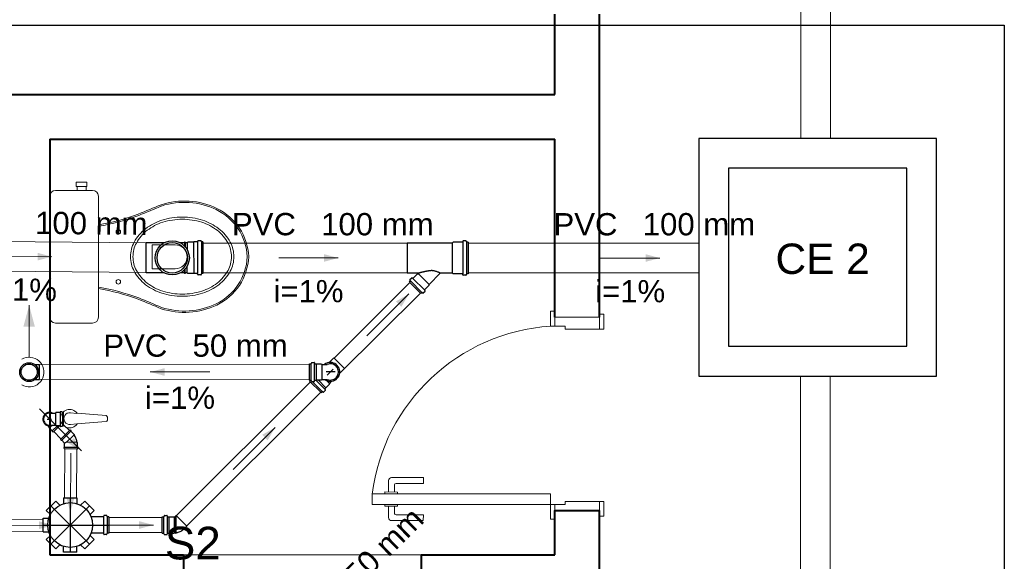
# Model space of a CAD drawing. Header units: millimetres. Extents: x 26 to 1362, y 24 to 358.
# Tile 196 of 256: x 989.21 to 992.53, y 340.1 to 341.93. Entities that reach past the tile are written whole.
import ezdxf

# ---------------------------------------------------------------- set-up
doc = ezdxf.new("R2010")
doc.units = ezdxf.units.MM
doc.linetypes.add('CONTINU', pattern=[0])
for name, color, linetype, lineweight in [('CV-Condutos', 1, 'Continuous', 5), ('CV-Sentido conduto', 9, 'Continuous', 5), ('CV-Textos conduto', 7, 'Continuous', 5), ('DI-Detalhes', 1, 'Continuous', 30), ('MB_ALVENARIA', 7, 'Continuous', 40), ('MB_ESQUADRIA', 7, 'Continuous', 5), ('MB_MOBILIÁRIO', 8, 'Continuous', 13), ('Textos', 7, 'Continuous', 5), ('TQ-Condutos', 3, 'Continuous', 5), ('TQ-Sentido conduto', 9, 'Continuous', 5), ('TQ-Textos conduto', 7, 'Continuous', 5)]:
    doc.layers.add(name, color=color, linetype=linetype, lineweight=lineweight)
doc.layers.add('Simbolos', color=5, linetype='Continuous')
doc.layers.add('Simbolos_int', color=2, linetype='Continuous')
doc.styles.add('arial', font='arial.ttf')

msp = doc.modelspace()

# ---------------------------------------------------------------- hatches: boundary and pattern name
at = {"layer": 'CV-Condutos', "linetype": 'CONTINU'}
msp.add_hatch(color=256, dxfattribs=at).paths.add_polyline_path([(989.2465, 340.9646), (989.227, 340.8921), (989.2659, 340.8921)])
at = {"layer": 'CV-Sentido conduto', "linetype": 'CONTINU'}
msp.add_hatch(color=256, dxfattribs=at).paths.add_polyline_path([(989.6541, 340.74), (989.7024, 340.7271), (989.7024, 340.7529)])
at = {"layer": 'TQ-Sentido conduto', "linetype": 'CONTINU'}
for points in [[(989.323, 341.1279), (989.2748, 341.1413), (989.2746, 341.1154)], [(990.2866, 341.1238), (990.2383, 341.1368), (990.2383, 341.1109)], [(991.3691, 341.1236), (991.3208, 341.1366), (991.3208, 341.1107)], [(990.5243, 341.0026), (990.4809, 340.9777), (990.4992, 340.9593)], [(990.0742, 340.5533), (990.0308, 340.5284), (990.0491, 340.51)], [(989.4222, 340.4746), (989.3972, 340.5179), (989.3789, 340.4996)], [(989.3851, 340.2671), (989.3985, 340.3153), (989.3726, 340.3156)], [(989.328, 340.2246), (989.2796, 340.2372), (989.2798, 340.2114)], [(989.6649, 340.2249), (989.6166, 340.2378), (989.6166, 340.2119)]]:
    msp.add_hatch(color=256, dxfattribs=at).paths.add_polyline_path(points)

# ---------------------------------------------------------------- linework, layer by layer
at = {"layer": 'CV-Condutos', "linetype": 'CONTINU'}
for p, q in [((990.1902, 340.7654), (989.2808, 340.7646)), ((990.1901, 340.7154), (989.2808, 340.7146))]:
    msp.add_line(p, q, dxfattribs=at)
for points in [[(989.2465, 340.7896), (989.2465, 340.9646)], [(989.2215, 340.6963), (989.2284, 340.6929), (989.2359, 340.6907), (989.2435, 340.6897), (989.2513, 340.6898), (989.2589, 340.6912), (989.2663, 340.6937), (989.2731, 340.6973), (989.2793, 340.7019), (989.2848, 340.7074), (989.2893, 340.7137), (989.2927, 340.7207), (989.2951, 340.7281), (989.2963, 340.7357), (989.2963, 340.7435), (989.2951, 340.7511), (989.2927, 340.7585), (989.2893, 340.7654), (989.2848, 340.7717), (989.2793, 340.7773), (989.2731, 340.7819), (989.2663, 340.7855), (989.2589, 340.788), (989.2513, 340.7893), (989.2435, 340.7895), (989.2359, 340.7884), (989.2284, 340.7862), (989.2215, 340.7829)]]:
    msp.add_lwpolyline(points, dxfattribs=at)
at = {"layer": 'CV-Sentido conduto', "linetype": 'CONTINU'}
msp.add_lwpolyline([(989.8541, 340.7401), (989.6541, 340.74)], dxfattribs=at)
at = {"layer": 'DI-Detalhes', "linetype": 'CONTINU'}
msp.add_lwpolyline([(987.0662, 341.9076), (992.5283, 341.9076), (992.5283, 340.0525), (987.0662, 340.0525), (987.0662, 341.9076)], dxfattribs=at)
at = {"layer": 'MB_ALVENARIA', "linetype": 'CONTINU'}
for points in [[(991.0156, 341.6743), (991.0156, 341.9443)], [(991.1656, 340.9243), (991.1656, 341.9443)], [(988.2656, 341.6743), (991.0156, 341.6743)], [(989.3156, 341.5243), (991.0156, 341.5243)], [(989.3156, 341.5243), (989.3156, 340.1243)], [(991.0156, 340.9243), (991.0156, 341.5243)], [(991.0156, 340.1243), (991.0156, 340.2743)], [(991.0156, 340.1243), (991.0156, 340.2743), (991.1656, 340.2743)], [(991.1656, 339.9743), (991.1656, 340.2743)], [(989.3156, 340.1243), (989.7656, 340.1243)], [(989.7656, 340.1243), (989.7656, 339.9743)], [(990.5656, 340.1243), (991.0156, 340.1243)], [(990.5656, 340.1243), (990.5656, 339.9743)]]:
    msp.add_lwpolyline(points, dxfattribs=at)
at = {"layer": 'MB_ESQUADRIA', "linetype": 'CONTINU'}
for p, q in [((991.0157, 340.8943), (991.0157, 340.9193)), ((991.0157, 340.8943), (991.0157, 340.9193)), ((991.1657, 340.8843), (991.1657, 340.9193)), ((991.1657, 340.8843), (991.1657, 340.9193)), ((991.0507, 340.8943), (991.0157, 340.8943)), ((991.0507, 340.8943), (991.0157, 340.8943)), ((991.0507, 340.8943), (991.0507, 340.8843)), ((991.0507, 340.8943), (991.0507, 340.8843)), ((991.0507, 340.8843), (991.1657, 340.8843)), ((991.0507, 340.8843), (991.1657, 340.8843)), ((990.4661, 340.3847), (990.5731, 340.3846)), ((990.4661, 340.3847), (990.5731, 340.3846)), ((990.5731, 340.3846), (990.5731, 340.3646)), ((990.5731, 340.3846), (990.5731, 340.3646)), ((990.4561, 340.3361), (990.4561, 340.3747)), ((990.4561, 340.3361), (990.4561, 340.3747)), ((990.4761, 340.3597), (990.4761, 340.336)), ((990.4761, 340.3597), (990.4761, 340.336)), ((990.5731, 340.3646), (990.4811, 340.3647)), ((990.5731, 340.3646), (990.4811, 340.3647)), ((990.4435, 340.3297), (990.4435, 340.3361)), ((990.4435, 340.3361), (990.4862, 340.336)), ((990.4435, 340.3297), (990.4435, 340.3361)), ((990.4435, 340.3361), (990.4862, 340.336)), ((990.4862, 340.336), (990.4862, 340.3297)), ((990.4862, 340.336), (990.4862, 340.3297)), ((990.4435, 340.2947), (990.4435, 340.2884)), ((990.4435, 340.2947), (990.4435, 340.2884)), ((990.4435, 340.2884), (990.4861, 340.2883)), ((990.4435, 340.2884), (990.4861, 340.2883)), ((990.4561, 340.2884), (990.4561, 340.2497)), ((990.4561, 340.2884), (990.4561, 340.2497)), ((990.4761, 340.2647), (990.4761, 340.2884)), ((990.4761, 340.2647), (990.4761, 340.2884)), ((990.4861, 340.2883), (990.4862, 340.2947)), ((990.4861, 340.2883), (990.4862, 340.2947)), ((991.0156, 340.2943), (991.0156, 340.2693)), ((991.0506, 340.2943), (991.0156, 340.2943)), ((991.0156, 340.2943), (991.0156, 340.2693)), ((991.0506, 340.2943), (991.0156, 340.2943)), ((991.0156, 340.2943), (991.0156, 340.2693)), ((991.0506, 340.2943), (991.0156, 340.2943)), ((991.0156, 340.2943), (991.0156, 340.2693)), ((991.0506, 340.2943), (991.0156, 340.2943)), ((991.0506, 340.3043), (991.1656, 340.3042)), ((991.0506, 340.2943), (991.0506, 340.3043)), ((991.0506, 340.3043), (991.1656, 340.3042)), ((991.0506, 340.2943), (991.0506, 340.3043)), ((991.0506, 340.3043), (991.1656, 340.3042)), ((991.0506, 340.2943), (991.0506, 340.3043)), ((991.0506, 340.3043), (991.1656, 340.3042)), ((991.0506, 340.2943), (991.0506, 340.3043)), ((991.1656, 340.3042), (991.1656, 340.2692)), ((991.1656, 340.3042), (991.1656, 340.2692)), ((991.1656, 340.3042), (991.1656, 340.2692)), ((991.1656, 340.3042), (991.1656, 340.2692)), ((990.5731, 340.2597), (990.4811, 340.2597)), ((990.5731, 340.2597), (990.4811, 340.2597)), ((990.573, 340.2397), (990.5731, 340.2597)), ((990.573, 340.2397), (990.5731, 340.2597)), ((990.466, 340.2397), (990.573, 340.2397)), ((990.466, 340.2397), (990.573, 340.2397))]:
    msp.add_line(p, q, dxfattribs=at)
for points in [[(991.0157, 340.9193), (991.0157, 340.9443), (991.0007, 340.9443), (991.0007, 340.8943), (991.0157, 340.8943), (991.0157, 340.8943)], [(991.0157, 340.9193), (991.0157, 340.9443), (991.0007, 340.9443), (991.0007, 340.8943), (991.0157, 340.8943), (991.0157, 340.8943)], [(991.1656, 340.9243), (991.0156, 340.9243)], [(991.1657, 340.8843), (991.1807, 340.8843), (991.1807, 340.9343), (991.1657, 340.9343), (991.1657, 340.9193)], [(991.1657, 340.8843), (991.1807, 340.8843), (991.1807, 340.9343), (991.1657, 340.9343), (991.1657, 340.9193)], [(990.4006, 340.3293), (991.0006, 340.3293), (991.0006, 340.2943), (990.4006, 340.2943), (990.4006, 340.3293)], [(991.0156, 340.2693), (991.0156, 340.2443), (991.0006, 340.2443), (991.0006, 340.2943), (991.0156, 340.2943), (991.0156, 340.2943)], [(991.0156, 340.2693), (991.0156, 340.2443), (991.0006, 340.2443), (991.0006, 340.2943), (991.0156, 340.2943), (991.0156, 340.2943)], [(991.0156, 340.2693), (991.0156, 340.2443), (991.0006, 340.2443), (991.0006, 340.2943), (991.0156, 340.2943), (991.0156, 340.2943)], [(991.0156, 340.2693), (991.0156, 340.2443), (991.0006, 340.2443), (991.0006, 340.2943), (991.0156, 340.2943), (991.0156, 340.2943)], [(991.1656, 340.3042), (991.1806, 340.3042), (991.1806, 340.2542), (991.1656, 340.2542), (991.1656, 340.2692)], [(991.1656, 340.3042), (991.1806, 340.3042), (991.1806, 340.2542), (991.1656, 340.2542), (991.1656, 340.2692)], [(991.1656, 340.3042), (991.1806, 340.3042), (991.1806, 340.2542), (991.1656, 340.2542), (991.1656, 340.2692)], [(991.1656, 340.3042), (991.1806, 340.3042), (991.1806, 340.2542), (991.1656, 340.2542), (991.1656, 340.2692)], [(989.7656, 340.1243), (990.5656, 340.1243)]]:
    msp.add_lwpolyline(points, dxfattribs=at)
for centre, radius, start, end in [((991.0441, 340.247), 0.6487, 93.8372, 172.7117), ((991.0441, 340.247), 0.6487, 93.8372, 172.7117), ((990.4661, 340.3747), 0.01, 89.9681, 179.9681), ((990.4661, 340.3747), 0.01, 89.9681, 179.9681), ((990.4811, 340.3597), 0.005, 89.9681, 179.9681), ((990.4811, 340.3597), 0.005, 89.9681, 179.9681), ((990.4661, 340.2497), 0.01, 179.9681, 269.9681), ((990.4661, 340.2497), 0.01, 179.9681, 269.9681), ((990.4811, 340.2647), 0.005, 179.9681, 269.9681), ((990.4811, 340.2647), 0.005, 179.9681, 269.9681)]:
    msp.add_arc(centre, radius, start, end, dxfattribs=at)
at = {"layer": 'MB_MOBILIÁRIO', "linetype": 'CONTINU'}
for p, q in [((989.3156, 341.3314), (989.3156, 340.9241)), ((989.386, 340.6025), (989.4073, 340.6008)), ((989.4076, 340.6017), (989.5052, 340.5932)), ((989.5098, 340.5882), (989.5098, 340.5778)), ((989.386, 340.5635), (989.4073, 340.5652)), ((989.4073, 340.5652), (989.5052, 340.5728))]:
    msp.add_line(p, q, dxfattribs=at)
for points in [[(989.4409, 341.3644), (989.4409, 341.3794), (989.423, 341.3794), (989.4051, 341.3794), (989.4051, 341.3644), (989.408, 341.3644), (989.408, 341.3515)], [(989.3156, 341.3314), (989.3156, 341.3314), (989.3171, 341.3393), (989.3213, 341.3457), (989.3278, 341.35), (989.3357, 341.3515), (989.4595, 341.3515), (989.4595, 341.3515), (989.4674, 341.35), (989.4738, 341.3457), (989.4781, 341.3393), (989.4795, 341.3314), (989.4795, 341.1281)], [(989.408, 341.3644), (989.438, 341.3644)], [(989.438, 341.3644), (989.438, 341.3515)], [(989.4409, 341.3644), (989.438, 341.3644)], [(989.4803, 341.2305), (989.4803, 341.2305), (989.4795, 341.2303)], [(989.738, 341.1682), (989.6607, 341.1682), (989.6607, 341.1274)], [(989.3156, 340.9241), (989.3156, 340.9241), (989.3171, 340.9162), (989.3213, 340.9105), (989.3278, 340.9062), (989.3357, 340.9048), (989.4595, 340.9048), (989.4595, 340.9048), (989.4674, 340.9062), (989.4738, 340.9105), (989.4781, 340.9162), (989.4795, 340.9241), (989.4795, 341.1281)], [(989.738, 341.0873), (989.6607, 341.0873), (989.6607, 341.1281)], [(989.4803, 341.0258), (989.4803, 341.0258), (989.4795, 341.026)]]:
    msp.add_lwpolyline(points, dxfattribs=at)
for points in [[(989.5876, 341.1281, -0.124451), (989.6001, 341.1772), (989.6001, 341.1772, -0.105729), (989.6386, 341.2224), (989.6386, 341.2224, -0.086876), (989.6931, 341.2509), (989.6931, 341.2509, -0.077041), (989.7616, 341.2615), (989.7616, 341.2615, -0.077041), (989.83, 341.2509), (989.83, 341.2509, -0.086876), (989.8846, 341.2224), (989.8846, 341.2224, -0.105729), (989.9231, 341.1772), (989.9231, 341.1772, -0.124451), (989.9355, 341.1281), (989.9355, 341.1281, -0.124451), (989.9231, 341.079), (989.9231, 341.079, -0.105729), (989.8846, 341.0338), (989.8846, 341.0338, -0.086876), (989.83, 341.0053), (989.83, 341.0053, -0.077041), (989.7616, 340.9947), (989.7616, 340.9947, -0.077041), (989.6931, 341.0053), (989.6931, 341.0053, -0.086876), (989.6386, 341.0338), (989.6386, 341.0338, -0.105729), (989.6001, 341.079), (989.6001, 341.079, -0.124451), (989.5876, 341.1281), (989.5876, 341.1281)], [(989.5958, 341.1281, -0.124451), (989.6074, 341.1741), (989.6074, 341.1741, -0.105729), (989.6439, 341.2169), (989.6439, 341.2169, -0.086876), (989.6959, 341.244), (989.6959, 341.244, -0.077041), (989.7616, 341.2542), (989.7616, 341.2542, -0.077041), (989.8273, 341.244), (989.8273, 341.244, -0.086876), (989.8793, 341.2169), (989.8793, 341.2169, -0.105729), (989.9158, 341.1741), (989.9158, 341.1741, -0.124451), (989.9274, 341.1281), (989.9274, 341.1281, -0.124451), (989.9158, 341.0822), (989.9158, 341.0822, -0.105729), (989.8793, 341.0394), (989.8793, 341.0394, -0.086876), (989.8273, 341.0122), (989.8273, 341.0122, -0.077041), (989.7616, 341.0021), (989.7616, 341.0021, -0.077041), (989.6959, 341.0122), (989.6959, 341.0122, -0.086876), (989.6439, 341.0394), (989.6439, 341.0394, -0.105729), (989.6074, 341.0822), (989.6074, 341.0822, -0.124451), (989.5958, 341.1281), (989.5958, 341.1281)]]:
    msp.add_lwpolyline(points, format="xyb", dxfattribs=at)
for centre in [(989.5465, 341.2119), (989.5465, 341.0437)]:
    msp.add_circle(centre, 0.00752, dxfattribs=at)
for centre, radius, start, end in [((989.7688, 341.0606), 0.2549, 64.5542, 107.9096), ((989.769, 341.0643), 0.2467, 64.2375, 108.133), ((978.577, 367.9408), 28.863, 292.48168, 292.6462), ((979.1758, 366.5027), 27.3099, 292.47426, 292.64856), ((989.7958, 341.1198), 0.1851, 2.7919, 64.2375), ((989.7958, 341.1198), 0.1898, 2.7919, 64.2375), ((989.3492, 341.9865), 0.7626, 279.837, 290.3091), ((989.3492, 341.9865), 0.7673, 279.837, 290.3091), ((989.738, 341.1278), 0.0404, 270, 90), ((989.7958, 341.1364), 0.1851, 295.7625, 357.2081), ((989.7958, 341.1364), 0.1898, 295.7625, 357.2081), ((989.3492, 340.2697), 0.7626, 69.6909, 80.163), ((989.3492, 340.2697), 0.7673, 69.6909, 80.163), ((978.577, 314.3154), 28.863, 67.3538, 67.51832), ((979.1758, 315.7536), 27.3099, 67.35144, 67.52574), ((989.7688, 341.1956), 0.2549, 252.0904, 295.4458), ((989.769, 341.1919), 0.2467, 251.867, 295.7625), ((989.3829, 340.583), 0.0309, 37.1379, 322.8621), ((989.3829, 340.583), 0.0197, 81.1075, 278.8925), ((989.5048, 340.5882), 0.005, 0, 85.5537), ((989.5048, 340.5778), 0.005, 274.4463, 0)]:
    msp.add_arc(centre, radius, start, end, dxfattribs=at)
at = {"layer": 'Simbolos', "linetype": 'CONTINU'}
for p, q in [((989.7006, 341.1751), (989.6403, 341.175)), ((989.7688, 341.1751), (989.7552, 341.1751)), ((989.7688, 341.1751), (989.7689, 341.1766)), ((989.7719, 341.1766), (989.7689, 341.1766)), ((989.772, 341.1751), (989.7719, 341.1766)), ((989.7782, 341.1751), (989.772, 341.1751)), ((989.7804, 341.1773), (989.7782, 341.1751)), ((989.8001, 341.1774), (989.7804, 341.1773)), ((989.8004, 341.1776), (989.8001, 341.1774)), ((989.8125, 341.1776), (989.8004, 341.1776)), ((989.8137, 341.1811), (989.8135, 341.1785)), ((989.8241, 341.182), (989.8147, 341.182)), ((989.8251, 341.1813), (989.8259, 341.1784)), ((989.8313, 341.1776), (989.8269, 341.1776)), ((989.8313, 341.1776), (989.8314, 341.0711)), ((990.6706, 341.1742), (990.5187, 341.1742)), ((990.5187, 341.1742), (990.5187, 341.0726)), ((990.6731, 341.1767), (990.6706, 341.1742)), ((990.7049, 341.1767), (990.6731, 341.1767)), ((990.7061, 341.1802), (990.7059, 341.1776)), ((990.7166, 341.1811), (990.7071, 341.1811)), ((990.7175, 341.1803), (990.7183, 341.1774)), ((990.7237, 341.1767), (990.7193, 341.1767)), ((990.7237, 341.1767), (990.7237, 341.0702)), ((989.7007, 341.0735), (989.6404, 341.0734)), ((989.7689, 341.0735), (989.7553, 341.0735)), ((989.7689, 341.0735), (989.769, 341.072)), ((989.772, 341.072), (989.769, 341.072)), ((989.7721, 341.0735), (989.772, 341.072)), ((989.7783, 341.0735), (989.7721, 341.0735)), ((989.7805, 341.0713), (989.7783, 341.0735)), ((989.8002, 341.0714), (989.7805, 341.0713)), ((989.8005, 341.0711), (989.8002, 341.0714)), ((989.8126, 341.0711), (989.8005, 341.0711)), ((989.8138, 341.0676), (989.8136, 341.0702)), ((989.8243, 341.0667), (989.8148, 341.0667)), ((989.8252, 341.0675), (989.826, 341.0704)), ((989.8314, 341.0711), (989.827, 341.0711)), ((990.5562, 341.0726), (990.5187, 341.0726)), ((990.526, 341.0429), (990.5291, 341.0459)), ((990.5647, 341.0042), (990.526, 341.0429)), ((990.5277, 341.0498), (990.5293, 341.0471)), ((990.5279, 341.051), (990.5341, 341.0572)), ((990.5355, 341.0573), (990.5375, 341.0556)), ((990.5388, 341.0556), (990.554, 341.0708)), ((990.554, 341.0708), (990.5568, 341.0708)), ((990.5568, 341.0708), (990.5569, 341.0709)), ((990.5927, 341.035), (990.6301, 341.0723)), ((990.6706, 341.0726), (990.6308, 341.0726)), ((990.6731, 341.0702), (990.6706, 341.0726)), ((990.7049, 341.0702), (990.6731, 341.0702)), ((990.7061, 341.0667), (990.7059, 341.0693)), ((990.7166, 341.0658), (990.7071, 341.0658)), ((990.7175, 341.0665), (990.7183, 341.0694)), ((990.7237, 341.0702), (990.7193, 341.0702)), ((990.5729, 341.006), (990.5791, 341.0122)), ((990.5791, 341.0136), (990.5774, 341.0156)), ((990.5775, 341.017), (990.5927, 341.0321)), ((990.5927, 341.0321), (990.5927, 341.035)), ((990.5647, 341.0042), (990.5678, 341.0073)), ((990.5717, 341.0059), (990.569, 341.0074)), ((990.2558, 340.7717), (990.2719, 340.7877)), ((989.2657, 340.7649), (989.2808, 340.7649)), ((990.1901, 340.7129), (990.1902, 340.7676)), ((990.1902, 340.7676), (990.1945, 340.7676)), ((990.1963, 340.7713), (990.1955, 340.7684)), ((990.1972, 340.7721), (990.206, 340.772)), ((990.207, 340.7711), (990.2072, 340.7685)), ((990.2082, 340.7676), (990.2129, 340.7676)), ((990.2129, 340.7676), (990.2131, 340.7674)), ((990.2131, 340.7674), (990.2299, 340.7674)), ((990.2299, 340.7674), (990.2317, 340.7656)), ((990.2317, 340.7656), (990.2499, 340.7656)), ((990.2916, 340.7358), (990.3077, 340.7519)), ((989.2657, 340.7142), (989.2808, 340.7142)), ((990.1901, 340.7129), (990.1945, 340.7129)), ((990.1905, 340.7093), (990.1936, 340.7124)), ((990.1962, 340.7092), (990.1954, 340.7122)), ((990.2069, 340.7094), (990.2072, 340.712)), ((990.2082, 340.7129), (990.2129, 340.7129)), ((990.2129, 340.7129), (990.2131, 340.7131)), ((990.2131, 340.7131), (990.2299, 340.7131)), ((990.2299, 340.7131), (990.2317, 340.7149)), ((990.2317, 340.7149), (990.2498, 340.7149)), ((990.2291, 340.6706), (990.1905, 340.7093)), ((990.1972, 340.7085), (990.2059, 340.7085)), ((990.2373, 340.6725), (990.2435, 340.6787)), ((990.2419, 340.6834), (990.2452, 340.6867)), ((990.2436, 340.68), (990.2419, 340.682)), ((990.2452, 340.687), (990.2571, 340.6988)), ((990.2452, 340.6867), (990.2452, 340.687)), ((990.2571, 340.7014), (990.2645, 340.7087)), ((990.2571, 340.6988), (990.2571, 340.7014)), ((990.259, 340.7032), (990.2601, 340.7023)), ((990.2601, 340.7023), (990.2622, 340.7043)), ((990.2612, 340.7055), (990.2622, 340.7043)), ((990.2291, 340.6706), (990.2322, 340.6737)), ((990.2361, 340.6723), (990.2334, 340.6739)), ((989.3156, 340.6017), (989.3254, 340.6017)), ((989.3254, 340.6017), (989.3347, 340.6017)), ((989.3361, 340.6032), (989.3347, 340.6017)), ((989.3503, 340.6032), (989.3361, 340.6032)), ((989.3514, 340.6053), (989.3513, 340.6041)), ((989.3572, 340.6062), (989.3524, 340.6062)), ((989.3582, 340.6054), (989.3585, 340.6039)), ((989.3626, 340.6032), (989.3595, 340.6032)), ((989.3626, 340.5591), (989.3626, 340.6032)), ((989.308, 340.5597), (989.3136, 340.554)), ((989.3136, 340.5523), (989.3136, 340.554)), ((989.3242, 340.5417), (989.3136, 340.5523)), ((989.3156, 340.5605), (989.3254, 340.5605)), ((989.3254, 340.5605), (989.3347, 340.5605)), ((989.3271, 340.5374), (989.3487, 340.5591)), ((989.3361, 340.5591), (989.3347, 340.5605)), ((989.3503, 340.5591), (989.3361, 340.5591)), ((989.3514, 340.557), (989.3513, 340.5582)), ((989.3518, 340.5131), (989.3844, 340.545)), ((989.3572, 340.5561), (989.3524, 340.5561)), ((989.3581, 340.5568), (989.3585, 340.5583)), ((989.3626, 340.5591), (989.3595, 340.5591)), ((989.3844, 340.545), (989.3872, 340.5422)), ((989.3243, 340.5403), (989.3242, 340.5417)), ((989.3271, 340.5374), (989.3243, 340.5403)), ((989.3518, 340.5131), (989.3546, 340.5102)), ((989.3872, 340.5422), (989.3871, 340.5407)), ((989.3871, 340.5407), (989.3976, 340.53)), ((989.3976, 340.53), (989.3976, 340.5283)), ((989.3546, 340.5102), (989.356, 340.5102)), ((989.356, 340.5102), (989.3655, 340.5006)), ((989.3643, 340.4861), (989.3653, 340.4871)), ((989.3643, 340.4821), (989.3643, 340.4861)), ((989.3643, 340.4821), (989.4099, 340.4817)), ((989.3653, 340.4871), (989.3655, 340.5006)), ((989.4091, 340.5017), (989.4079, 340.5029)), ((989.4089, 340.4867), (989.4091, 340.5017)), ((989.4099, 340.4857), (989.4089, 340.4867)), ((989.4099, 340.4817), (989.4099, 340.4857)), ((989.3622, 340.3164), (989.3622, 340.2969)), ((989.3622, 340.3164), (989.4072, 340.3164)), ((989.4072, 340.3164), (989.4072, 340.2969)), ((989.3041, 340.2736), (989.3359, 340.3055)), ((989.3359, 340.3055), (989.3496, 340.2917)), ((989.4335, 340.3055), (989.4197, 340.2917)), ((989.4335, 340.3055), (989.4653, 340.2736)), ((989.2932, 340.2024), (989.2932, 340.2474)), ((989.2932, 340.2474), (989.3126, 340.2474)), ((989.3041, 340.2736), (989.3178, 340.2599)), ((989.4653, 340.2736), (989.4516, 340.2599)), ((989.4961, 340.2522), (989.4551, 340.2522)), ((989.4974, 340.2557), (989.4971, 340.2531)), ((989.5071, 340.2567), (989.4984, 340.2567)), ((989.5081, 340.2559), (989.5089, 340.2529)), ((989.5142, 340.2522), (989.5098, 340.2522)), ((989.5142, 340.2522), (989.5142, 340.1975)), ((989.6945, 340.1975), (989.6945, 340.2522)), ((989.6945, 340.2522), (989.6988, 340.2522)), ((989.7006, 340.2559), (989.6998, 340.2529)), ((989.7016, 340.2567), (989.7103, 340.2567)), ((989.7113, 340.2557), (989.7116, 340.2531)), ((989.7126, 340.2522), (989.7172, 340.2522)), ((989.7172, 340.2522), (989.7174, 340.252)), ((989.7174, 340.252), (989.7342, 340.252)), ((989.7342, 340.252), (989.7346, 340.2516)), ((989.736, 340.2516), (989.7417, 340.2573)), ((989.7688, 340.2127), (989.7776, 340.2215)), ((989.2932, 340.2024), (989.3126, 340.2024)), ((989.3041, 340.1761), (989.3178, 340.1898)), ((989.4653, 340.1761), (989.4516, 340.1898)), ((989.4961, 340.1975), (989.4551, 340.1975)), ((989.4974, 340.194), (989.4971, 340.1966)), ((989.5071, 340.1931), (989.4984, 340.1931)), ((989.5081, 340.1938), (989.5089, 340.1968)), ((989.5142, 340.1975), (989.5098, 340.1975)), ((989.6945, 340.1975), (989.6988, 340.1975)), ((989.7006, 340.1938), (989.6998, 340.1968)), ((989.7016, 340.1931), (989.7103, 340.1931)), ((989.7113, 340.194), (989.7116, 340.1966)), ((989.7126, 340.1975), (989.7172, 340.1975)), ((989.7172, 340.1975), (989.7174, 340.1977)), ((989.7174, 340.1977), (989.7342, 340.1977)), ((989.7342, 340.1977), (989.736, 340.1995)), ((989.736, 340.1995), (989.7386, 340.1995)), ((989.7386, 340.1995), (989.7388, 340.198)), ((989.7388, 340.198), (989.7417, 340.198)), ((989.7418, 340.1995), (989.7417, 340.198)), ((989.3359, 340.1442), (989.3041, 340.1761)), ((989.3359, 340.1442), (989.3496, 340.158)), ((989.3622, 340.1334), (989.3622, 340.1528)), ((989.4072, 340.1334), (989.4072, 340.1528)), ((989.4335, 340.1442), (989.4197, 340.158)), ((989.4653, 340.1761), (989.4335, 340.1442)), ((989.4072, 340.1334), (989.3622, 340.1334))]:
    msp.add_line(p, q, dxfattribs=at)
for points in [[(991.4997, 340.7264), (992.2997, 340.7264), (992.2997, 341.5264), (991.4997, 341.5264), (991.4997, 340.7264), (991.4997, 340.7264)], [(989.8125, 341.1776), (989.8126, 341.1776), (989.8128, 341.1777), (989.813, 341.1777), (989.8131, 341.1778), (989.8132, 341.1779), (989.8133, 341.1781), (989.8134, 341.1782), (989.8134, 341.1784), (989.8135, 341.1785)], [(989.8147, 341.182), (989.8145, 341.182), (989.8144, 341.182), (989.8142, 341.1819), (989.8141, 341.1818), (989.814, 341.1817), (989.8139, 341.1816), (989.8138, 341.1814), (989.8137, 341.1813), (989.8137, 341.1811)], [(989.8251, 341.1813), (989.8251, 341.1814), (989.825, 341.1816), (989.8249, 341.1817), (989.8248, 341.1818), (989.8247, 341.1819), (989.8246, 341.1819), (989.8244, 341.182), (989.8243, 341.182), (989.8241, 341.182)], [(989.8259, 341.1784), (989.8259, 341.1782), (989.826, 341.1781), (989.8261, 341.178), (989.8262, 341.1779), (989.8263, 341.1778), (989.8264, 341.1777), (989.8266, 341.1777), (989.8267, 341.1776), (989.8269, 341.1776)], [(990.7049, 341.1767), (990.705, 341.1767), (990.7052, 341.1767), (990.7054, 341.1768), (990.7055, 341.1769), (990.7056, 341.177), (990.7057, 341.1771), (990.7058, 341.1773), (990.7059, 341.1774), (990.7059, 341.1776)], [(990.7071, 341.1811), (990.7069, 341.1811), (990.7068, 341.181), (990.7066, 341.181), (990.7065, 341.1809), (990.7064, 341.1808), (990.7063, 341.1806), (990.7062, 341.1805), (990.7061, 341.1803), (990.7061, 341.1802)], [(990.7175, 341.1803), (990.7175, 341.1805), (990.7174, 341.1806), (990.7173, 341.1807), (990.7172, 341.1808), (990.7171, 341.1809), (990.717, 341.181), (990.7169, 341.181), (990.7167, 341.1811), (990.7166, 341.1811)], [(990.7183, 341.1774), (990.7184, 341.1773), (990.7184, 341.1772), (990.7185, 341.177), (990.7186, 341.1769), (990.7187, 341.1769), (990.7189, 341.1768), (990.719, 341.1767), (990.7191, 341.1767), (990.7193, 341.1767)], [(989.8136, 341.0702), (989.8135, 341.0704), (989.8135, 341.0705), (989.8134, 341.0707), (989.8133, 341.0708), (989.8132, 341.0709), (989.8131, 341.071), (989.8129, 341.0711), (989.8127, 341.0711), (989.8126, 341.0711)], [(989.8138, 341.0676), (989.8138, 341.0675), (989.8139, 341.0673), (989.814, 341.0672), (989.8141, 341.067), (989.8142, 341.0669), (989.8143, 341.0668), (989.8145, 341.0668), (989.8146, 341.0667), (989.8148, 341.0667)], [(989.8243, 341.0667), (989.8244, 341.0667), (989.8245, 341.0668), (989.8247, 341.0668), (989.8248, 341.0669), (989.8249, 341.067), (989.825, 341.0671), (989.8251, 341.0672), (989.8252, 341.0673), (989.8252, 341.0675)], [(989.827, 341.0711), (989.8268, 341.0711), (989.8267, 341.0711), (989.8265, 341.071), (989.8264, 341.071), (989.8263, 341.0709), (989.8262, 341.0708), (989.8261, 341.0707), (989.826, 341.0705), (989.826, 341.0704)], [(990.5279, 341.051), (990.5278, 341.0509), (990.5277, 341.0508), (990.5277, 341.0506), (990.5276, 341.0505), (990.5276, 341.0504), (990.5276, 341.0502), (990.5276, 341.0501), (990.5277, 341.0499), (990.5277, 341.0498)], [(990.5291, 341.0459), (990.5292, 341.046), (990.5293, 341.0462), (990.5294, 341.0463), (990.5294, 341.0464), (990.5294, 341.0466), (990.5294, 341.0467), (990.5294, 341.0469), (990.5293, 341.047), (990.5293, 341.0471)], [(990.5354, 341.0573), (990.5353, 341.0574), (990.5352, 341.0574), (990.535, 341.0575), (990.5348, 341.0575), (990.5347, 341.0575), (990.5345, 341.0575), (990.5344, 341.0574), (990.5342, 341.0573), (990.5341, 341.0572)], [(990.5375, 341.0556), (990.5376, 341.0555), (990.5378, 341.0554), (990.5379, 341.0554), (990.5381, 341.0553), (990.5382, 341.0553), (990.5384, 341.0554), (990.5386, 341.0554), (990.5387, 341.0555), (990.5388, 341.0556)], [(990.557, 341.0709), (990.557, 341.071), (990.5571, 341.0711), (990.5572, 341.0713), (990.5572, 341.0714), (990.5572, 341.0715), (990.5572, 341.0716), (990.5572, 341.0718), (990.5572, 341.0719), (990.5572, 341.072), (990.5571, 341.0721), (990.557, 341.0722), (990.557, 341.0723), (990.5569, 341.0724), (990.5567, 341.0725), (990.5566, 341.0726), (990.5565, 341.0726), (990.5564, 341.0726), (990.5562, 341.0726)], [(990.6308, 341.0726), (990.6307, 341.0726), (990.6306, 341.0726), (990.6305, 341.0726), (990.6304, 341.0726), (990.6303, 341.0725), (990.6303, 341.0725), (990.6302, 341.0725), (990.6301, 341.0724), (990.6301, 341.0723)], [(990.7059, 341.0693), (990.7059, 341.0694), (990.7058, 341.0696), (990.7057, 341.0697), (990.7056, 341.0699), (990.7055, 341.07), (990.7054, 341.0701), (990.7052, 341.0701), (990.705, 341.0702), (990.7049, 341.0702)], [(990.7061, 341.0667), (990.7061, 341.0665), (990.7062, 341.0664), (990.7063, 341.0662), (990.7064, 341.0661), (990.7065, 341.066), (990.7066, 341.0659), (990.7068, 341.0658), (990.7069, 341.0658), (990.7071, 341.0658)], [(990.7166, 341.0658), (990.7167, 341.0658), (990.7169, 341.0658), (990.717, 341.0659), (990.7171, 341.066), (990.7172, 341.066), (990.7173, 341.0661), (990.7174, 341.0663), (990.7175, 341.0664), (990.7175, 341.0665)], [(990.7193, 341.0702), (990.7191, 341.0702), (990.719, 341.0701), (990.7189, 341.0701), (990.7187, 341.07), (990.7186, 341.0699), (990.7185, 341.0698), (990.7184, 341.0697), (990.7184, 341.0696), (990.7183, 341.0694)], [(990.5775, 341.017), (990.5774, 341.0168), (990.5773, 341.0167), (990.5772, 341.0165), (990.5772, 341.0164), (990.5772, 341.0162), (990.5772, 341.016), (990.5773, 341.0159), (990.5773, 341.0157), (990.5774, 341.0156)], [(990.5791, 341.0122), (990.5792, 341.0124), (990.5793, 341.0125), (990.5793, 341.0126), (990.5794, 341.0128), (990.5794, 341.013), (990.5793, 341.0131), (990.5793, 341.0133), (990.5792, 341.0134), (990.5791, 341.0136)], [(990.569, 341.0074), (990.5689, 341.0075), (990.5687, 341.0075), (990.5686, 341.0075), (990.5684, 341.0075), (990.5683, 341.0075), (990.5682, 341.0075), (990.568, 341.0074), (990.5679, 341.0073), (990.5678, 341.0073)], [(990.5717, 341.0059), (990.5718, 341.0058), (990.5719, 341.0058), (990.5721, 341.0058), (990.5722, 341.0057), (990.5724, 341.0058), (990.5725, 341.0058), (990.5726, 341.0059), (990.5728, 341.0059), (990.5729, 341.006)], [(990.1945, 340.7676), (990.1947, 340.7676), (990.1948, 340.7677), (990.1949, 340.7677), (990.1951, 340.7678), (990.1952, 340.7679), (990.1953, 340.768), (990.1954, 340.7681), (990.1954, 340.7682), (990.1955, 340.7684)], [(990.1972, 340.7721), (990.1971, 340.772), (990.197, 340.772), (990.1968, 340.772), (990.1967, 340.7719), (990.1966, 340.7718), (990.1965, 340.7717), (990.1964, 340.7716), (990.1963, 340.7715), (990.1963, 340.7713)], [(990.207, 340.7711), (990.207, 340.7713), (990.2069, 340.7715), (990.2068, 340.7716), (990.2067, 340.7717), (990.2066, 340.7718), (990.2065, 340.7719), (990.2063, 340.772), (990.2062, 340.772), (990.206, 340.7721)], [(990.2072, 340.7685), (990.2073, 340.7683), (990.2073, 340.7682), (990.2074, 340.768), (990.2075, 340.7679), (990.2076, 340.7678), (990.2077, 340.7677), (990.2079, 340.7677), (990.2081, 340.7676), (990.2082, 340.7676)], [(990.2499, 340.7149), (990.2536, 340.7136), (990.2575, 340.713), (990.2615, 340.7129), (990.2654, 340.7134), (990.2692, 340.7144), (990.2729, 340.716), (990.2762, 340.7181), (990.2792, 340.7206), (990.2819, 340.7236), (990.284, 340.7269), (990.2857, 340.7305), (990.2868, 340.7343), (990.2874, 340.7382), (990.2874, 340.7422), (990.2869, 340.7461), (990.2857, 340.7499), (990.2841, 340.7535), (990.2819, 340.7568), (990.2793, 340.7597), (990.2763, 340.7623), (990.2729, 340.7644), (990.2693, 340.766), (990.2655, 340.767), (990.2615, 340.7675), (990.2576, 340.7674), (990.2537, 340.7668), (990.2499, 340.7656)], [(990.1936, 340.7124), (990.1936, 340.7124), (990.1937, 340.7125), (990.1937, 340.7126), (990.1937, 340.7126), (990.1938, 340.7127), (990.1938, 340.7127), (990.1938, 340.7128), (990.1938, 340.7128), (990.1938, 340.7129)], [(990.1954, 340.7122), (990.1954, 340.7123), (990.1953, 340.7124), (990.1952, 340.7125), (990.1951, 340.7127), (990.195, 340.7127), (990.1949, 340.7128), (990.1947, 340.7129), (990.1946, 340.7129), (990.1945, 340.7129)], [(990.2082, 340.7129), (990.208, 340.7129), (990.2078, 340.7128), (990.2077, 340.7128), (990.2076, 340.7127), (990.2074, 340.7126), (990.2073, 340.7125), (990.2073, 340.7123), (990.2072, 340.7122), (990.2072, 340.712)], [(990.1962, 340.7092), (990.1963, 340.7091), (990.1963, 340.7089), (990.1964, 340.7088), (990.1965, 340.7087), (990.1966, 340.7086), (990.1968, 340.7086), (990.1969, 340.7085), (990.197, 340.7085), (990.1972, 340.7085)], [(990.2059, 340.7085), (990.2061, 340.7085), (990.2063, 340.7085), (990.2064, 340.7086), (990.2066, 340.7087), (990.2067, 340.7088), (990.2068, 340.7089), (990.2069, 340.7091), (990.2069, 340.7092), (990.2069, 340.7094)], [(990.2419, 340.6834), (990.2418, 340.6833), (990.2417, 340.6831), (990.2417, 340.683), (990.2416, 340.6828), (990.2416, 340.6826), (990.2416, 340.6825), (990.2417, 340.6823), (990.2418, 340.6822), (990.2419, 340.682)], [(990.2435, 340.6787), (990.2436, 340.6788), (990.2437, 340.6789), (990.2437, 340.6791), (990.2438, 340.6792), (990.2438, 340.6794), (990.2438, 340.6796), (990.2437, 340.6797), (990.2436, 340.6799), (990.2435, 340.68)], [(990.2334, 340.6738), (990.2333, 340.6739), (990.2332, 340.674), (990.233, 340.674), (990.2329, 340.674), (990.2327, 340.674), (990.2326, 340.6739), (990.2324, 340.6739), (990.2323, 340.6738), (990.2322, 340.6737)], [(990.2361, 340.6723), (990.2362, 340.6722), (990.2364, 340.6722), (990.2365, 340.6722), (990.2366, 340.6722), (990.2368, 340.6722), (990.2369, 340.6722), (990.2371, 340.6723), (990.2372, 340.6724), (990.2373, 340.6725)], [(989.3156, 340.6017), (989.312, 340.6014), (989.3086, 340.6005), (989.3053, 340.599), (989.3024, 340.5969), (989.2998, 340.5944), (989.2978, 340.5914), (989.2963, 340.5882), (989.2953, 340.5847), (989.295, 340.5811), (989.2953, 340.5776), (989.2963, 340.5741), (989.2978, 340.5708), (989.2998, 340.5679), (989.3024, 340.5654), (989.3053, 340.5633), (989.3086, 340.5618), (989.312, 340.5609), (989.3156, 340.5605)], [(989.3503, 340.6032), (989.3505, 340.6032), (989.3506, 340.6032), (989.3508, 340.6033), (989.3509, 340.6034), (989.351, 340.6035), (989.3511, 340.6036), (989.3512, 340.6038), (989.3513, 340.6039), (989.3513, 340.6041)], [(989.3524, 340.6062), (989.3522, 340.6062), (989.3521, 340.6061), (989.3519, 340.6061), (989.3518, 340.606), (989.3517, 340.6059), (989.3516, 340.6057), (989.3515, 340.6056), (989.3514, 340.6054), (989.3514, 340.6053)], [(989.3581, 340.6054), (989.3581, 340.6056), (989.358, 340.6057), (989.3579, 340.6058), (989.3578, 340.6059), (989.3577, 340.606), (989.3576, 340.6061), (989.3575, 340.6061), (989.3573, 340.6062), (989.3572, 340.6062)], [(989.3586, 340.6039), (989.3586, 340.6038), (989.3587, 340.6037), (989.3588, 340.6035), (989.3589, 340.6034), (989.359, 340.6034), (989.3591, 340.6033), (989.3592, 340.6032), (989.3594, 340.6032), (989.3595, 340.6032)], [(989.3513, 340.5582), (989.3513, 340.5583), (989.3512, 340.5585), (989.3511, 340.5586), (989.351, 340.5588), (989.3509, 340.5589), (989.3508, 340.559), (989.3506, 340.559), (989.3505, 340.5591), (989.3503, 340.5591)], [(989.3514, 340.557), (989.3514, 340.5568), (989.3515, 340.5567), (989.3516, 340.5565), (989.3517, 340.5564), (989.3518, 340.5563), (989.3519, 340.5562), (989.3521, 340.5561), (989.3522, 340.5561), (989.3524, 340.5561)], [(989.3572, 340.5561), (989.3573, 340.5561), (989.3575, 340.5561), (989.3576, 340.5562), (989.3577, 340.5562), (989.3578, 340.5563), (989.3579, 340.5564), (989.358, 340.5566), (989.3581, 340.5567), (989.3581, 340.5568)], [(989.3595, 340.5591), (989.3594, 340.5591), (989.3592, 340.559), (989.3591, 340.559), (989.359, 340.5589), (989.3589, 340.5588), (989.3588, 340.5587), (989.3587, 340.5586), (989.3586, 340.5585), (989.3586, 340.5583)], [(989.4079, 340.5029), (989.4074, 340.5059), (989.4067, 340.5089), (989.4058, 340.5119), (989.4048, 340.5148), (989.4037, 340.5177), (989.4024, 340.5204), (989.4009, 340.5232), (989.3993, 340.5258), (989.3976, 340.5283)], [(989.4961, 340.2522), (989.4963, 340.2522), (989.4964, 340.2523), (989.4966, 340.2523), (989.4967, 340.2524), (989.4969, 340.2525), (989.497, 340.2527), (989.497, 340.2528), (989.4971, 340.253), (989.4971, 340.2531)], [(989.4984, 340.2567), (989.4982, 340.2566), (989.498, 340.2566), (989.4979, 340.2565), (989.4977, 340.2564), (989.4976, 340.2563), (989.4975, 340.2562), (989.4974, 340.2561), (989.4974, 340.2559), (989.4974, 340.2557)], [(989.5081, 340.2559), (989.508, 340.256), (989.508, 340.2562), (989.5079, 340.2563), (989.5078, 340.2564), (989.5077, 340.2565), (989.5075, 340.2566), (989.5074, 340.2566), (989.5073, 340.2566), (989.5071, 340.2567)], [(989.5089, 340.2529), (989.5089, 340.2528), (989.509, 340.2527), (989.5091, 340.2526), (989.5092, 340.2525), (989.5093, 340.2524), (989.5094, 340.2523), (989.5096, 340.2522), (989.5097, 340.2522), (989.5098, 340.2522)], [(989.6988, 340.2522), (989.699, 340.2522), (989.6991, 340.2522), (989.6993, 340.2523), (989.6994, 340.2524), (989.6995, 340.2525), (989.6996, 340.2526), (989.6997, 340.2527), (989.6998, 340.2528), (989.6998, 340.2529)], [(989.7016, 340.2567), (989.7014, 340.2566), (989.7013, 340.2566), (989.7012, 340.2566), (989.701, 340.2565), (989.7009, 340.2564), (989.7008, 340.2563), (989.7007, 340.2562), (989.7007, 340.256), (989.7006, 340.2559)], [(989.7113, 340.2557), (989.7113, 340.2559), (989.7113, 340.2561), (989.7112, 340.2562), (989.7111, 340.2563), (989.7109, 340.2564), (989.7108, 340.2565), (989.7107, 340.2566), (989.7105, 340.2566), (989.7103, 340.2567)], [(989.7116, 340.2531), (989.7116, 340.253), (989.7117, 340.2528), (989.7117, 340.2527), (989.7118, 340.2525), (989.712, 340.2524), (989.7121, 340.2523), (989.7122, 340.2523), (989.7124, 340.2522), (989.7126, 340.2522)], [(989.7346, 340.2516), (989.7347, 340.2515), (989.7349, 340.2514), (989.7351, 340.2514), (989.7352, 340.2513), (989.7354, 340.2513), (989.7356, 340.2514), (989.7357, 340.2514), (989.7359, 340.2515), (989.736, 340.2516)], [(989.4971, 340.1966), (989.4971, 340.1968), (989.497, 340.1969), (989.497, 340.1971), (989.4969, 340.1972), (989.4967, 340.1973), (989.4966, 340.1974), (989.4964, 340.1974), (989.4963, 340.1975), (989.4961, 340.1975)], [(989.4974, 340.194), (989.4974, 340.1938), (989.4974, 340.1936), (989.4975, 340.1935), (989.4976, 340.1934), (989.4977, 340.1933), (989.4979, 340.1932), (989.498, 340.1931), (989.4982, 340.1931), (989.4984, 340.1931)], [(989.5071, 340.1931), (989.5073, 340.1931), (989.5074, 340.1931), (989.5075, 340.1931), (989.5077, 340.1932), (989.5078, 340.1933), (989.5079, 340.1934), (989.508, 340.1935), (989.508, 340.1937), (989.5081, 340.1938)], [(989.5098, 340.1975), (989.5097, 340.1975), (989.5096, 340.1975), (989.5094, 340.1974), (989.5093, 340.1973), (989.5092, 340.1973), (989.5091, 340.1971), (989.509, 340.197), (989.5089, 340.1969), (989.5089, 340.1968)], [(989.6998, 340.1968), (989.6998, 340.1969), (989.6997, 340.197), (989.6996, 340.1971), (989.6995, 340.1973), (989.6994, 340.1973), (989.6993, 340.1974), (989.6991, 340.1975), (989.699, 340.1975), (989.6988, 340.1975)], [(989.7006, 340.1938), (989.7007, 340.1937), (989.7007, 340.1935), (989.7008, 340.1934), (989.7009, 340.1933), (989.701, 340.1932), (989.7012, 340.1931), (989.7013, 340.1931), (989.7014, 340.1931), (989.7016, 340.1931)], [(989.7103, 340.1931), (989.7105, 340.1931), (989.7107, 340.1931), (989.7108, 340.1932), (989.7109, 340.1933), (989.7111, 340.1934), (989.7112, 340.1935), (989.7113, 340.1936), (989.7113, 340.1938), (989.7113, 340.194)], [(989.7126, 340.1975), (989.7124, 340.1975), (989.7122, 340.1974), (989.7121, 340.1974), (989.712, 340.1973), (989.7118, 340.1972), (989.7117, 340.1971), (989.7117, 340.1969), (989.7116, 340.1968), (989.7116, 340.1966)], [(989.7418, 340.1995), (989.7452, 340.2001), (989.7485, 340.2009), (989.7517, 340.2019), (989.7549, 340.2032), (989.7579, 340.2047), (989.7608, 340.2064), (989.7636, 340.2083), (989.7663, 340.2104), (989.7688, 340.2127)]]:
    msp.add_lwpolyline(points, dxfattribs=at)
for centre, radius in [((989.728, 341.1243), 0.0576), ((989.2465, 340.7396), 0.0318), ((989.3847, 340.2249), 0.0755)]:
    msp.add_circle(centre, radius, dxfattribs=at)
at = {"layer": 'Simbolos_int', "linetype": 'CONTINU'}
for p, q in [((989.6404, 341.0734), (989.6403, 341.175)), ((989.7688, 341.1751), (989.7688, 341.165)), ((989.772, 341.1751), (989.772, 341.1615)), ((989.7782, 341.1751), (989.7782, 341.1525)), ((989.8001, 341.1774), (989.8002, 341.0714)), ((989.8134, 341.1776), (989.8135, 341.0711)), ((989.8261, 341.1776), (989.8262, 341.0711)), ((990.6706, 341.1742), (990.6706, 341.0726)), ((990.7058, 341.1767), (990.7058, 341.0702)), ((990.7185, 341.1767), (990.7185, 341.0702)), ((989.7689, 341.0735), (989.7689, 341.0837)), ((989.7721, 341.0735), (989.7721, 341.0872)), ((989.7783, 341.0735), (989.7783, 341.0962)), ((990.5683, 341.0078), (990.5297, 341.0465)), ((990.5769, 341.0163), (990.5382, 341.055)), ((990.5568, 341.0708), (990.5927, 341.035)), ((990.3077, 340.7519), (990.2719, 340.7877)), ((989.2808, 340.7142), (989.2808, 340.7649)), ((990.1952, 340.7129), (990.1953, 340.7676)), ((990.2073, 340.7129), (990.2073, 340.7676)), ((990.2129, 340.7676), (990.2129, 340.7129)), ((990.2317, 340.7656), (990.2317, 340.7149)), ((990.2697, 340.7498), (990.2491, 340.7292)), ((990.1956, 340.7114), (990.1941, 340.7129)), ((990.2413, 340.6827), (990.2112, 340.7129)), ((990.2452, 340.687), (990.2192, 340.7131)), ((990.2764, 340.7405), (990.246, 340.7405)), ((990.2571, 340.7014), (990.2475, 340.711)), ((990.2328, 340.6742), (990.1986, 340.7085)), ((989.3076, 340.5811), (989.3221, 340.5811)), ((989.3156, 340.5728), (989.3156, 340.59)), ((989.3347, 340.6017), (989.3347, 340.5605)), ((989.3512, 340.6032), (989.3512, 340.5591)), ((989.3588, 340.6032), (989.3588, 340.5591)), ((989.3136, 340.554), (989.3181, 340.5585)), ((989.3242, 340.5417), (989.3416, 340.5591)), ((989.3871, 340.5407), (989.356, 340.5102)), ((989.3721, 340.5033), (989.3976, 340.5283)), ((989.3653, 340.4871), (989.4089, 340.4867)), ((989.3692, 340.5021), (989.3655, 340.5006)), ((989.3721, 340.5033), (989.3692, 340.5021)), ((989.4079, 340.5029), (989.3721, 340.5033)), ((989.3847, 340.3164), (989.3847, 340.1334)), ((989.32, 340.2896), (989.4494, 340.1602)), ((989.4494, 340.2896), (989.32, 340.1602)), ((989.497, 340.2522), (989.497, 340.1975)), ((989.5091, 340.2522), (989.5091, 340.1975)), ((989.6996, 340.1975), (989.6996, 340.2522)), ((989.7116, 340.1975), (989.7116, 340.2522)), ((989.7172, 340.1975), (989.7172, 340.2522)), ((989.736, 340.1995), (989.736, 340.2517)), ((989.7386, 340.1995), (989.7386, 340.2543)), ((989.7417, 340.2573), (989.7776, 340.2215)), ((989.7418, 340.1995), (989.7418, 340.2572)), ((989.2932, 340.2249), (989.5142, 340.2249))]:
    msp.add_line(p, q, dxfattribs=at)
for points in [[(991.5997, 340.8264), (992.1997, 340.8264), (992.1997, 341.4264), (991.5997, 341.4264), (991.5997, 340.8264), (991.5997, 340.8264)], [(990.5737, 341.0769), (990.5723, 341.0766), (990.5708, 341.0763), (990.5694, 341.076), (990.5679, 341.0756), (990.5665, 341.0752), (990.5651, 341.0748), (990.5637, 341.0744), (990.5623, 341.0739), (990.5609, 341.0734)], [(990.5867, 341.0793), (990.5852, 341.0791), (990.5838, 341.0789), (990.5823, 341.0787), (990.5809, 341.0785), (990.5794, 341.0782), (990.578, 341.0779), (990.5766, 341.0776), (990.5751, 341.0773), (990.5737, 341.0769)], [(990.5994, 341.0811), (990.5979, 341.081), (990.5965, 341.0809), (990.5951, 341.0807), (990.5937, 341.0806), (990.5923, 341.0804), (990.5909, 341.0801), (990.5895, 341.0799), (990.5881, 341.0796), (990.5867, 341.0793)], [(990.6014, 341.0812), (990.6012, 341.0812), (990.6009, 341.0812), (990.6007, 341.0812), (990.6005, 341.0812), (990.6003, 341.0812), (990.6, 341.0812), (990.5998, 341.0812), (990.5996, 341.0812), (990.5994, 341.0811)], [(990.6069, 341.0806), (990.6063, 341.0807), (990.6057, 341.0808), (990.6051, 341.0809), (990.6045, 341.0809), (990.6039, 341.081), (990.6032, 341.0811), (990.6026, 341.0811), (990.602, 341.0812), (990.6014, 341.0812)], [(990.6258, 341.0747), (990.6238, 341.0756), (990.6218, 341.0765), (990.6197, 341.0773), (990.6176, 341.078), (990.6155, 341.0787), (990.6134, 341.0793), (990.6113, 341.0798), (990.6091, 341.0802), (990.6069, 341.0806)], [(990.6304, 341.0726), (990.6299, 341.0728), (990.6294, 341.0731), (990.6289, 341.0733), (990.6284, 341.0736), (990.6279, 341.0738), (990.6274, 341.074), (990.6268, 341.0743), (990.6263, 341.0745), (990.6258, 341.0747)], [(990.5609, 341.0734), (990.5605, 341.0733), (990.5601, 341.0731), (990.5596, 341.073), (990.5592, 341.0728), (990.5588, 341.0726), (990.5584, 341.0725), (990.558, 341.0723), (990.5576, 341.0721), (990.5572, 341.0719)], [(990.2409, 340.7149), (990.2453, 340.7121), (990.2501, 340.71), (990.2552, 340.7088), (990.2604, 340.7084), (990.2656, 340.7089), (990.2707, 340.7102), (990.2754, 340.7123), (990.2798, 340.7152), (990.2836, 340.7188), (990.2868, 340.7229), (990.2893, 340.7275), (990.291, 340.7324), (990.2918, 340.7376), (990.2918, 340.7428), (990.291, 340.7479), (990.2893, 340.7529), (990.2868, 340.7575), (990.2836, 340.7616), (990.2798, 340.7652), (990.2755, 340.7681), (990.2707, 340.7702), (990.2657, 340.7715), (990.2605, 340.772), (990.2553, 340.7716), (990.2502, 340.7704), (990.2454, 340.7684), (990.241, 340.7656)], [(989.3254, 340.6017), (989.3229, 340.6028), (989.3202, 340.6035), (989.3175, 340.6039), (989.3148, 340.6039), (989.312, 340.6037), (989.3094, 340.6031), (989.3068, 340.6022), (989.3043, 340.6009), (989.302, 340.5995), (989.2999, 340.5977), (989.2981, 340.5957), (989.2965, 340.5935), (989.2951, 340.5911), (989.2941, 340.5886), (989.2933, 340.5859), (989.2929, 340.5832), (989.2928, 340.5805), (989.2931, 340.5778), (989.2936, 340.5751), (989.2945, 340.5725), (989.2957, 340.57), (989.2972, 340.5677), (989.2989, 340.5656), (989.3009, 340.5637), (989.3031, 340.5621), (989.3054, 340.5607), (989.308, 340.5597)], [(989.3254, 340.6017), (989.3222, 340.603), (989.3189, 340.6037), (989.3155, 340.6039), (989.3121, 340.6037), (989.3088, 340.6029), (989.3057, 340.6016), (989.3027, 340.5999), (989.3001, 340.5978), (989.2978, 340.5953), (989.2959, 340.5925), (989.2944, 340.5894), (989.2934, 340.5862), (989.2929, 340.5828), (989.2929, 340.5794), (989.2934, 340.5761), (989.2944, 340.5728), (989.2959, 340.5698), (989.2978, 340.567), (989.3001, 340.5645), (989.3027, 340.5623), (989.3057, 340.5606), (989.3088, 340.5594), (989.3121, 340.5586), (989.3155, 340.5583), (989.3189, 340.5586), (989.3222, 340.5593), (989.3254, 340.5605)]]:
    msp.add_lwpolyline(points, dxfattribs=at)
for centre, radius in [((989.728, 341.1243), 0.0511), ((989.2465, 340.7396), 0.0273)]:
    msp.add_circle(centre, radius, dxfattribs=at)
at = {"layer": 'TQ-Condutos', "linetype": 'CONTINU'}
for p, q in [((991.8459, 346.4769), (991.843, 341.5264)), ((991.9459, 346.4769), (991.943, 341.5264)), ((988.8061, 341.1826), (989.6403, 341.1751)), ((989.8313, 341.1742), (990.5187, 341.1736)), ((990.7237, 341.1735), (991.4997, 341.1737)), ((988.8053, 341.0826), (989.6404, 341.0751)), ((989.8314, 341.0742), (990.5187, 341.0736)), ((990.2727, 340.7869), (990.5276, 341.0413)), ((990.7237, 341.0735), (991.4997, 341.0737)), ((990.2915, 340.7349), (990.563, 341.0059)), ((991.8428, 340.7264), (991.8428, 338.1416)), ((991.9428, 340.7264), (991.9428, 338.1416)), ((989.742, 340.2571), (990.1928, 340.707)), ((989.7774, 340.2217), (990.2281, 340.6717)), ((989.3626, 340.5624), (989.3822, 340.5429)), ((989.3291, 340.5394), (989.3536, 340.5148)), ((989.3671, 340.4821), (989.3655, 340.3164)), ((989.4071, 340.4817), (989.4055, 340.3164)), ((989.5142, 340.2499), (989.6945, 340.2499)), ((989.1208, 340.2435), (989.2932, 340.2444)), ((989.1211, 340.2035), (989.2932, 340.2044)), ((989.5142, 340.1999), (989.6945, 340.1999))]:
    msp.add_line(p, q, dxfattribs=at)
at = {"layer": 'TQ-Sentido conduto', "linetype": 'CONTINU'}
for points in [[(989.123, 341.1297), (989.323, 341.1279)], [(990.0866, 341.124), (990.2866, 341.1238)], [(991.1691, 341.1236), (991.3691, 341.1236)], [(990.3827, 340.8613), (990.5243, 341.0026)], [(989.2808, 340.616), (989.4222, 340.4746)], [(989.9326, 340.412), (990.0742, 340.5533)], [(989.3869, 340.4671), (989.3851, 340.2671)], [(989.128, 340.2235), (989.328, 340.2246)], [(989.4649, 340.2249), (989.6649, 340.2249)]]:
    msp.add_lwpolyline(points, dxfattribs=at)

# ---------------------------------------------------------------- texts
at = {"layer": 'CV-Textos conduto', "linetype": 'CONTINU', "char_height": 0.075, "rotation": 0.0516, "line_spacing_factor": 0.6, "style": 'arial'}
for s, insert, width, attachment_point in [('PVC', (989.7115, 340.7903), 0.431792, 9), ('50 mm', (989.7965, 340.7903), 0.641792, 7), ('i=1%', (989.7542, 340.6153), 0.472808, 8)]:
    msp.add_mtext(s, dxfattribs=dict(at, insert=insert, width=width, attachment_point=attachment_point))
at = {"layer": 'Simbolos', "linetype": 'CONTINU', "insert": (991.7583, 341.0687), "char_height": 0.10214, "width": 0.388965, "attachment_point": 7, "line_spacing_factor": 0.6, "style": 'arial'}
msp.add_mtext('CE 2', dxfattribs=at)
at = {"layer": 'Textos', "linetype": 'CONTINU', "insert": (989.7973, 340.1075), "char_height": 0.11, "width": 0.366943, "attachment_point": 8, "line_spacing_factor": 0.6, "style": 'arial'}
msp.add_mtext('S2', dxfattribs=at)
at = {"layer": 'TQ-Textos conduto', "linetype": 'CONTINU', "char_height": 0.075, "line_spacing_factor": 0.6, "style": 'arial'}
for s, insert, width, attachment_point, rotation in [('100 mm', (989.2662, 341.2037), 0.758584, 7, 359.4843), ('PVC', (990.1442, 341.1992), 0.431792, 9, 359.9484), ('100 mm', (990.2292, 341.1991), 0.758584, 7, 359.9484), ('PVC', (991.2265, 341.1988), 0.431792, 9, 0.0172), ('100 mm', (991.3115, 341.1989), 0.758584, 7, 0.0172), ('i=1%', (989.2217, 340.9791), 0.472808, 8, 359.4843), ('i=1%', (990.1865, 340.9741), 0.472808, 8, 359.9484), ('i=1%', (991.2691, 340.9738), 0.472808, 8, 0.0172), ('50 mm', (990.3531, 340.0119), 0.641792, 7, 44.599)]:
    msp.add_mtext(s, dxfattribs=dict(at, insert=insert, width=width, attachment_point=attachment_point, rotation=rotation))

doc.saveas('drawing.dxf')
